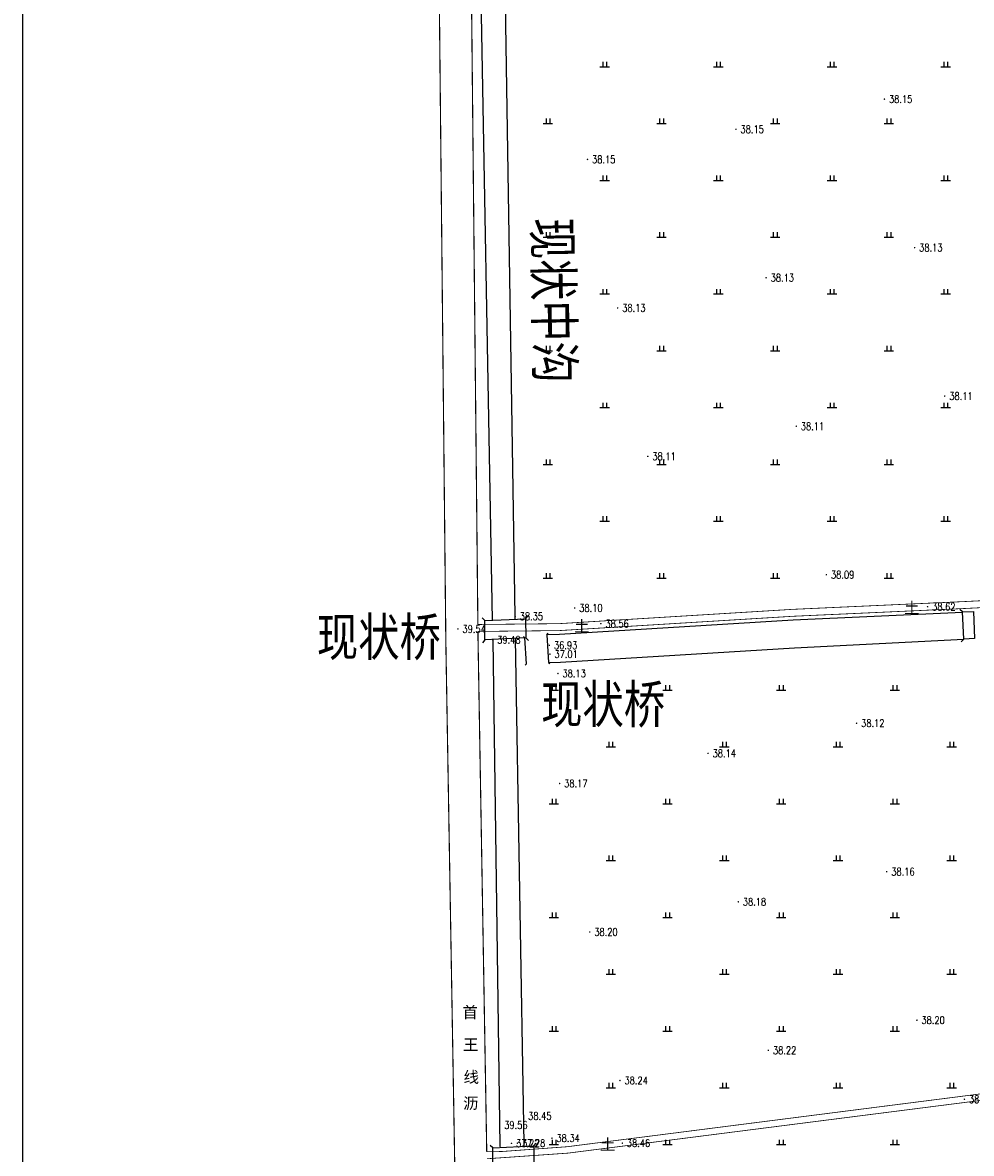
# Model space of a CAD drawing. Extents: x 456755 to 458049, y 3845626 to 3853218.
# Tile 42 of 80: x 456819 to 457069, y 3850129 to 3850428. Entities that reach past the tile are written whole.
import ezdxf
from ezdxf.enums import TextEntityAlignment as Align

# ---------------------------------------------------------------- set-up
doc = ezdxf.new("R2010")
doc.units = 0
doc.linetypes.add('X3', pattern=[5, 4, -1])
doc.layers.get('0').update_dxf_attribs({"linetype": 'CONTINUOUS'})
doc.layers.add('ASSIST', color=7, linetype='CONTINUOUS', plot=False)
for name, color, linetype in [('DLSS', 4, 'CONTINUOUS'), ('DMTZ', 3, 'CONTINUOUS'), ('GCD', 1, 'CONTINUOUS'), ('SXSS', 5, 'CONTINUOUS'), ('ZBTZ', 3, 'CONTINUOUS')]:
    doc.layers.add(name, color=color, linetype=linetype)
doc.styles.add('HZ', font='rs.shx', dxfattribs={"width": 0.8, "bigfont": 'hztxt.shx'})
doc.styles.add('仿宋体', font='仿宋_GB2312.ttf', dxfattribs={"width": 0.8})
doc.styles.add('黑体', font='simhei.ttf')
doc.linetypes.add('10411', pattern='A,2,[150,AAA.SHX,S=1,R=0,X=0,Y=1],2,[151,AAA.SHX,S=1,R=0,X=0,Y=3],1e-11', length=4)
doc.linetypes.add('8352', pattern='A,1.5,[145,AAA.SHX,S=1,R=0,X=0,Y=1],1.5,-1,3,-1', length=8)

# ---------------------------------------------------------------- blocks, each defined once
blk = doc.blocks.new('GC200')
at = {"linetype": 'Continuous', "const_width": 0.2, "flags": 128}
blk.add_lwpolyline([(-0.1, 0, 1), (0.1, 0, 1)], format="xyb", close=True, dxfattribs=at)
blk = doc.blocks.new('gc119')
for p, q in [((-1.25, 0), (1.25, 0)), ((-0.5, 1.3), (-0.5, 0)), ((0.5, 1.3), (0.5, 0))]:
    blk.add_line(p, q)

msp = doc.modelspace()

# ---------------------------------------------------------------- linework, layer by layer
at = {"linetype": 'Continuous'}
msp.add_lwpolyline([(456818.61, 3849689.88), (457866.43, 3849689.88), (457866.43, 3851171.64), (456818.61, 3851171.64)], close=True, dxfattribs=at)
at = {"layer": 'ASSIST', "linetype": 'Continuous', "elevation": -33.29, "flags": 128}
for points in [[(457069.64, 3850272.43), (457069.96, 3850265.26), (457067.08, 3850265.13), (457066.75, 3850272.3)], [(456940.66, 3850270.08), (456951.37, 3850270.52), (456951.43, 3850265.47), (456940.66, 3850264.93)], [(456942.78, 3850130.81), (456953.55, 3850131.36), (456953.61, 3850126.26), (456942.78, 3850125.58)]]:
    msp.add_lwpolyline(points, close=True, dxfattribs=at)
at = {"layer": 'DLSS', "linetype": 'Continuous'}
for p, q in [((456951.37, 3850270.52, -33.29), (456952.05, 3850271.26, -33.29)), ((457066.75, 3850272.3, -33.29), (457066.02, 3850272.97, -33.29)), ((456940.66, 3850270.08, -33.29), (456939.93, 3850270.76, -33.29)), ((456951.23, 3850265.46, -33.29), (456950.85, 3850265.79, -33.29)), ((456951.43, 3850265.47, -33.29), (456952.17, 3850264.79, -33.29)), ((456957.03, 3850266.29, -33.29), (456957.37, 3850266.67, -33.29)), ((457067.08, 3850265.13, -33.29), (457066.41, 3850264.39, -33.29)), ((456940.66, 3850264.93, -33.29), (456939.99, 3850264.18, -33.29)), ((456957.46, 3850258.99, -33.29), (456957.84, 3850258.66, -33.29)), ((456951.63, 3850258.65, -33.29), (456951.29, 3850258.28, -33.29)), ((456942.78, 3850130.81, -33.29), (456942.03, 3850131.48, -33.29)), ((456953.55, 3850131.36, -33.29), (456954.22, 3850132.11, -33.29))]:
    msp.add_line(p, q, dxfattribs=at)
at = {"layer": 'DLSS', "linetype": 'Continuous', "flags": 128}
for points, const_width, elevation in [([(456925.29, 3850503.54), (456926.78, 3850501.38), (456927.42, 3850499.86), (456927.96, 3850497.38), (456928.03, 3850493.33), (456930.35, 3850264.67), (456934.65, 3850011.68), (456938.19, 3849799), (456938.43, 3849784.12)], 0.3, -33.29), ([(456936.87, 3850460.25), (456938.81, 3850269)], 0.3, -33.29), ([(456938.83, 3850267.17), (456960.29, 3850267.39), (457021.99, 3850271.17), (457068.09, 3850273.26), (457121.74, 3850276), (457191.94, 3850279.24), (457253.34, 3850282.59), (457287.86, 3850285.04), (457297.62, 3850285.71), (457308.32, 3850285.82), (457382.7, 3850290.48)], 0.2, 5.26), ([(456938.83, 3850267.17), (456938.86, 3850264.78), (456941.15, 3850129.8)], 0.3, -33.29), ([(457402.44, 3850184.22), (457397.93, 3850183.37), (457384.46, 3850181.76), (457365.83, 3850180.71), (457343.16, 3850179.03), (457332.98, 3850177.18), (457303.81, 3850172.74), (457293.56, 3850172.1), (457287.74, 3850172.1), (457279.13, 3850170.9), (457220.29, 3850161.46), (457131.56, 3850151.98), (457082.35, 3850144.73), (456962.61, 3850129.44), (456950.52, 3850128.6), (456941.19, 3850127.95)], 0.2, 4.92)]:
    msp.add_lwpolyline(points, dxfattribs=dict(at, const_width=const_width, elevation=elevation))
at = {"layer": 'DLSS', "linetype": 'X3', "const_width": 0.2, "flags": 128}
for points, elevation in [([(456938.81, 3850269), (456960.18, 3850269.22), (457021.89, 3850273), (457068, 3850275.09), (457121.65, 3850277.83), (457191.85, 3850281.07), (457253.22, 3850284.42), (457287.74, 3850286.87), (457297.55, 3850287.54), (457308.26, 3850287.65), (457383.97, 3850292.39), (457535.02, 3850299.11), (457624.97, 3850305.72), (457665.24, 3850309.41)], 5.26), ([(457402.12, 3850185.9), (457397.67, 3850185.06), (457384.32, 3850183.47), (457365.71, 3850182.42), (457342.94, 3850180.73), (457332.69, 3850178.87), (457303.62, 3850174.44), (457293.5, 3850173.82), (457287.62, 3850173.82), (457278.88, 3850172.59), (457220.06, 3850163.16), (457131.34, 3850153.68), (457082.12, 3850146.43), (456962.4, 3850131.13), (456945.22, 3850129.87), (456941.15, 3850129.8)], 4.92)]:
    msp.add_lwpolyline(points, dxfattribs=dict(at, elevation=elevation))
at = {"layer": 'DLSS', "linetype": 'Continuous', "elevation": -33.29}
for points in [[(457067.08, 3850265.13), (457066.75, 3850272.3)], [(456940.66, 3850270.08), (456951.37, 3850270.52)], [(456951.43, 3850265.47), (456940.66, 3850264.93)], [(456951.63, 3850258.65), (456951.23, 3850265.46)], [(456957.03, 3850266.29), (456957.46, 3850258.99)], [(456942.78, 3850130.81), (456953.55, 3850131.36)]]:
    msp.add_lwpolyline(points, dxfattribs=at)
at = {"layer": 'DMTZ', "color": 5, "linetype": '10411', "flags": 128}
for points, elevation in [([(456939.17, 3850459.07), (456942.62, 3850270.17)], 6.05), ([(456948.66, 3850270.41), (456948.65, 3850271.17), (456945.8, 3850449.84), (456945.16, 3850454.84)], -33.29), ([(457066.76, 3850272.14), (457022.05, 3850270.11), (456960.33, 3850266.33), (456957.03, 3850266.29)], 5.26), ([(456942.72, 3850265.03), (456942.72, 3850264.94), (456944.65, 3850131.24), (456944.66, 3850130.91)], 6.05), ([(456951.06, 3850131.24), (456951.04, 3850131.85), (456948.75, 3850265.33)], -33.29), ([(456957.46, 3850258.99), (456960.59, 3850259.02), (457022.44, 3850262.81), (457067.15, 3850265.13)], 5.26)]:
    msp.add_lwpolyline(points, dxfattribs=dict(at, elevation=elevation))

# ---------------------------------------------------------------- block references
at = {"layer": 'GCD', "linetype": 'Continuous'}
ref = msp.add_blockref('GC200', (457046.15, 3850407.7, 4.85), dxfattribs=at)
ref.add_attrib('height', '38.15', dxfattribs={"linetype": 'Continuous', "height": 2, "style": 'HZ', "width": 0.8}).set_placement((457047.35, 3850407.7, -33.29), align=Align.MIDDLE_LEFT)
ref = msp.add_blockref('GC200', (457006.95, 3850399.74, 4.85), dxfattribs=at)
ref.add_attrib('height', '38.15', dxfattribs={"linetype": 'Continuous', "height": 2, "style": 'HZ', "width": 0.8}).set_placement((457008.15, 3850399.74, -33.29), align=Align.MIDDLE_LEFT)
ref = msp.add_blockref('GC200', (456967.75, 3850391.78, 4.85), dxfattribs=at)
ref.add_attrib('height', '38.15', dxfattribs={"linetype": 'Continuous', "height": 2, "style": 'HZ', "width": 0.8}).set_placement((456968.95, 3850391.78, -33.29), align=Align.MIDDLE_LEFT)
ref = msp.add_blockref('GC200', (457054.11, 3850368.5, 4.83), dxfattribs=at)
ref.add_attrib('height', '38.13', dxfattribs={"linetype": 'Continuous', "height": 2, "style": 'HZ', "width": 0.8}).set_placement((457055.31, 3850368.5, -33.29), align=Align.MIDDLE_LEFT)
ref = msp.add_blockref('GC200', (457014.91, 3850360.54, 4.83), dxfattribs=at)
ref.add_attrib('height', '38.13', dxfattribs={"linetype": 'Continuous', "height": 2, "style": 'HZ', "width": 0.8}).set_placement((457016.11, 3850360.54, -33.29), align=Align.MIDDLE_LEFT)
ref = msp.add_blockref('GC200', (456975.71, 3850352.58, 4.83), dxfattribs=at)
ref.add_attrib('height', '38.13', dxfattribs={"linetype": 'Continuous', "height": 2, "style": 'HZ', "width": 0.8}).set_placement((456976.91, 3850352.58, -33.29), align=Align.MIDDLE_LEFT)
ref = msp.add_blockref('GC200', (457062.07, 3850329.3, 4.82), dxfattribs=at)
ref.add_attrib('height', '38.11', dxfattribs={"linetype": 'Continuous', "height": 2, "style": 'HZ', "width": 0.8}).set_placement((457063.27, 3850329.3, -33.29), align=Align.MIDDLE_LEFT)
ref = msp.add_blockref('GC200', (457022.87, 3850321.34, 4.82), dxfattribs=at)
ref.add_attrib('height', '38.11', dxfattribs={"linetype": 'Continuous', "height": 2, "style": 'HZ', "width": 0.8}).set_placement((457024.07, 3850321.34, -33.29), align=Align.MIDDLE_LEFT)
ref = msp.add_blockref('GC200', (456983.67, 3850313.38, 4.82), dxfattribs=at)
ref.add_attrib('height', '38.11', dxfattribs={"linetype": 'Continuous', "height": 2, "style": 'HZ', "width": 0.8}).set_placement((456984.87, 3850313.38, -33.29), align=Align.MIDDLE_LEFT)
ref = msp.add_blockref('GC200', (457030.83, 3850282.14, 4.8), dxfattribs=at)
ref.add_attrib('height', '38.09', dxfattribs={"linetype": 'Continuous', "height": 2, "style": 'HZ', "width": 0.8}).set_placement((457032.03, 3850282.14, -33.29), align=Align.MIDDLE_LEFT)
ref = msp.add_blockref('GC200', (456964.36, 3850273.36, 4.8), dxfattribs=at)
ref.add_attrib('height', '38.10', dxfattribs={"linetype": 'Continuous', "height": 2, "style": 'HZ', "width": 0.8}).set_placement((456965.56, 3850273.36, -33.29), align=Align.MIDDLE_LEFT)
ref = msp.add_blockref('GC200', (457057.54, 3850273.69, 5.32), dxfattribs=at)
ref.add_attrib('height', '38.62', dxfattribs={"linetype": 'Continuous', "height": 2, "style": 'HZ', "width": 0.8}).set_placement((457058.74, 3850273.69, -33.29), align=Align.MIDDLE_LEFT)
ref = msp.add_blockref('GC200', (456948.65, 3850271.17, 5.06), dxfattribs=at)
ref.add_attrib('height', '38.35', dxfattribs={"linetype": 'Continuous', "height": 2, "style": 'HZ', "width": 0.8}).set_placement((456949.85, 3850271.17, -33.29), align=Align.MIDDLE_LEFT)
ref = msp.add_blockref('GC200', (456933.54, 3850267.82, 6.25), dxfattribs=at)
ref.add_attrib('height', '39.54', dxfattribs={"linetype": 'Continuous', "height": 2, "style": 'HZ', "width": 0.8}).set_placement((456934.74, 3850267.82, -33.29), align=Align.MIDDLE_LEFT)
ref = msp.add_blockref('GC200', (456971.28, 3850269.22, 5.26), dxfattribs=at)
ref.add_attrib('height', '38.56', dxfattribs={"linetype": 'Continuous', "height": 2, "style": 'HZ', "width": 0.8}).set_placement((456972.48, 3850269.22, -33.29), align=Align.MIDDLE_LEFT)
ref = msp.add_blockref('GC200', (456942.72, 3850264.94, 6.18), dxfattribs=at)
ref.add_attrib('height', '39.48', dxfattribs={"linetype": 'Continuous', "height": 2, "style": 'HZ', "width": 0.8}).set_placement((456943.92, 3850264.94, -33.29), align=Align.MIDDLE_LEFT)
ref = msp.add_blockref('GC200', (456957.69, 3850263.52, 3.64), dxfattribs=at)
ref.add_attrib('height', '36.93', dxfattribs={"linetype": 'Continuous', "height": 2, "style": 'HZ', "width": 0.8}).set_placement((456958.89, 3850263.52, -33.29), align=Align.MIDDLE_LEFT)
ref = msp.add_blockref('GC200', (456957.82, 3850261.17, 3.72), dxfattribs=at)
ref.add_attrib('height', '37.01', dxfattribs={"linetype": 'Continuous', "height": 2, "style": 'HZ', "width": 0.8}).set_placement((456959.02, 3850261.17, -33.29), align=Align.MIDDLE_LEFT)
ref = msp.add_blockref('GC200', (456959.94, 3850256.06, 4.83), dxfattribs=at)
ref.add_attrib('height', '38.13', dxfattribs={"linetype": 'Continuous', "height": 2, "style": 'HZ', "width": 0.8}).set_placement((456961.14, 3850256.06, -33.29), align=Align.MIDDLE_LEFT)
ref = msp.add_blockref('GC200', (457038.79, 3850242.94, 4.83), dxfattribs=at)
ref.add_attrib('height', '38.12', dxfattribs={"linetype": 'Continuous', "height": 2, "style": 'HZ', "width": 0.8}).set_placement((457039.99, 3850242.94, -33.29), align=Align.MIDDLE_LEFT)
ref = msp.add_blockref('GC200', (456999.59, 3850234.98, 4.85), dxfattribs=at)
ref.add_attrib('height', '38.14', dxfattribs={"linetype": 'Continuous', "height": 2, "style": 'HZ', "width": 0.8}).set_placement((457000.79, 3850234.98, -33.29), align=Align.MIDDLE_LEFT)
ref = msp.add_blockref('GC200', (456960.39, 3850227.02, 4.87), dxfattribs=at)
ref.add_attrib('height', '38.17', dxfattribs={"linetype": 'Continuous', "height": 2, "style": 'HZ', "width": 0.8}).set_placement((456961.59, 3850227.02, -33.29), align=Align.MIDDLE_LEFT)
ref = msp.add_blockref('GC200', (457046.75, 3850203.74, 4.87), dxfattribs=at)
ref.add_attrib('height', '38.16', dxfattribs={"linetype": 'Continuous', "height": 2, "style": 'HZ', "width": 0.8}).set_placement((457047.95, 3850203.74, -33.29), align=Align.MIDDLE_LEFT)
ref = msp.add_blockref('GC200', (457007.55, 3850195.78, 4.89), dxfattribs=at)
ref.add_attrib('height', '38.18', dxfattribs={"linetype": 'Continuous', "height": 2, "style": 'HZ', "width": 0.8}).set_placement((457008.75, 3850195.78, -33.29), align=Align.MIDDLE_LEFT)
ref = msp.add_blockref('GC200', (456968.35, 3850187.82, 4.91), dxfattribs=at)
ref.add_attrib('height', '38.20', dxfattribs={"linetype": 'Continuous', "height": 2, "style": 'HZ', "width": 0.8}).set_placement((456969.55, 3850187.82, -33.29), align=Align.MIDDLE_LEFT)
ref = msp.add_blockref('GC200', (457054.71, 3850164.54, 4.91), dxfattribs=at)
ref.add_attrib('height', '38.20', dxfattribs={"linetype": 'Continuous', "height": 2, "style": 'HZ', "width": 0.8}).set_placement((457055.91, 3850164.54, -33.29), align=Align.MIDDLE_LEFT)
ref = msp.add_blockref('GC200', (457015.51, 3850156.58, 4.93), dxfattribs=at)
ref.add_attrib('height', '38.22', dxfattribs={"linetype": 'Continuous', "height": 2, "style": 'HZ', "width": 0.8}).set_placement((457016.71, 3850156.58, -33.29), align=Align.MIDDLE_LEFT)
ref = msp.add_blockref('GC200', (456976.31, 3850148.62, 4.95), dxfattribs=at)
ref.add_attrib('height', '38.24', dxfattribs={"linetype": 'Continuous', "height": 2, "style": 'HZ', "width": 0.8}).set_placement((456977.51, 3850148.62, -33.29), align=Align.MIDDLE_LEFT)
ref = msp.add_blockref('GC200', (457067.27, 3850143.67, 5.16), dxfattribs=at)
ref.add_attrib('height', '38.45', dxfattribs={"linetype": 'Continuous', "height": 2, "style": 'HZ', "width": 0.8}).set_placement((457068.47, 3850143.67, -33.29), align=Align.MIDDLE_LEFT)
ref = msp.add_blockref('GC200', (456950.89, 3850139.25, 5.16), dxfattribs=at)
ref.add_attrib('height', '38.45', dxfattribs={"linetype": 'Continuous', "height": 2, "style": 'HZ', "width": 0.8}).set_placement((456952.09, 3850139.25, -33.29), align=Align.MIDDLE_LEFT)
ref = msp.add_blockref('GC200', (456944.57, 3850136.86, 6.26), dxfattribs=at)
ref.add_attrib('height', '39.56', dxfattribs={"linetype": 'Continuous', "height": 2, "style": 'HZ', "width": 0.8}).set_placement((456945.77, 3850136.86, -33.29), align=Align.MIDDLE_LEFT)
ref = msp.add_blockref('GC200', (456958.35, 3850133.39, 5.05), dxfattribs=at)
ref.add_attrib('height', '38.34', dxfattribs={"linetype": 'Continuous', "height": 2, "style": 'HZ', "width": 0.8}).set_placement((456959.55, 3850133.39, -33.29), align=Align.MIDDLE_LEFT)
ref = msp.add_blockref('GC200', (456947.69, 3850132.03, 3.93), dxfattribs=at)
ref.add_attrib('height', '37.22', dxfattribs={"linetype": 'Continuous', "height": 2, "style": 'HZ', "width": 0.8}).set_placement((456948.89, 3850132.03, -33.29), align=Align.MIDDLE_LEFT)
ref = msp.add_blockref('GC200', (456949.24, 3850132.07, 3.99), dxfattribs=at)
ref.add_attrib('height', '37.28', dxfattribs={"linetype": 'Continuous', "height": 2, "style": 'HZ', "width": 0.8}).set_placement((456950.44, 3850132.07, -33.29), align=Align.MIDDLE_LEFT)
ref = msp.add_blockref('GC200', (456976.94, 3850132.07, 5.17), dxfattribs=at)
ref.add_attrib('height', '38.46', dxfattribs={"linetype": 'Continuous', "height": 2, "style": 'HZ', "width": 0.8}).set_placement((456978.14, 3850132.07, -33.29), align=Align.MIDDLE_LEFT)
at = {"layer": 'ZBTZ', "linetype": 'Continuous'}
for p in [(456972.3, 3850416.26, -33.29), (457002.3, 3850416.26, -33.29), (457032.3, 3850416.26, -33.29), (457062.3, 3850416.26, -33.29), (456957.3, 3850401.26, -33.29), (456987.3, 3850401.26, -33.29), (457017.3, 3850401.26, -33.29), (457047.3, 3850401.26, -33.29), (456972.3, 3850386.26, -33.29), (457002.3, 3850386.26, -33.29), (457032.3, 3850386.26, -33.29), (457062.3, 3850386.26, -33.29), (456957.3, 3850371.26, -33.29), (456987.3, 3850371.26, -33.29), (457017.3, 3850371.26, -33.29), (457047.3, 3850371.26, -33.29), (456972.3, 3850356.26, -33.29), (457002.3, 3850356.26, -33.29), (457032.3, 3850356.26, -33.29), (457062.3, 3850356.26, -33.29), (456957.3, 3850341.26, -33.29), (456987.3, 3850341.26, -33.29), (457017.3, 3850341.26, -33.29), (457047.3, 3850341.26, -33.29), (456972.3, 3850326.26, -33.29), (457002.3, 3850326.26, -33.29), (457032.3, 3850326.26, -33.29), (457062.3, 3850326.26, -33.29), (456957.3, 3850311.26, -33.29), (456987.3, 3850311.26, -33.29), (457017.3, 3850311.26, -33.29), (457047.3, 3850311.26, -33.29), (456972.3, 3850296.26, -33.29), (457002.3, 3850296.26, -33.29), (457032.3, 3850296.26, -33.29), (457062.3, 3850296.26, -33.29), (456957.3, 3850281.26, -33.29), (456987.3, 3850281.26, -33.29), (457017.3, 3850281.26, -33.29), (457047.3, 3850281.26, -33.29), (456958.89, 3850251.68, -33.29), (456988.89, 3850251.68, -33.29), (457018.89, 3850251.68, -33.29), (457048.89, 3850251.68, -33.29), (456973.89, 3850236.68, -33.29), (457003.89, 3850236.68, -33.29), (457033.89, 3850236.68, -33.29), (457063.89, 3850236.68, -33.29), (456958.89, 3850221.68, -33.29), (456988.89, 3850221.68, -33.29), (457018.89, 3850221.68, -33.29), (457048.89, 3850221.68, -33.29), (456973.89, 3850206.68, -33.29), (457003.89, 3850206.68, -33.29), (457033.89, 3850206.68, -33.29), (457063.89, 3850206.68, -33.29), (456958.89, 3850191.68, -33.29), (456988.89, 3850191.68, -33.29), (457018.89, 3850191.68, -33.29), (457048.89, 3850191.68, -33.29), (456973.89, 3850176.68, -33.29), (457003.89, 3850176.68, -33.29), (457033.89, 3850176.68, -33.29), (457063.89, 3850176.68, -33.29), (456958.89, 3850161.68, -33.29), (456988.89, 3850161.68, -33.29), (457018.89, 3850161.68, -33.29), (457048.89, 3850161.68, -33.29), (456973.89, 3850146.68, -33.29), (457003.89, 3850146.68, -33.29), (457033.89, 3850146.68, -33.29), (457063.89, 3850146.68, -33.29), (456958.89, 3850131.68, -33.29), (456988.89, 3850131.68, -33.29), (457018.89, 3850131.68, -33.29), (457048.89, 3850131.68, -33.29)]:
    msp.add_blockref('gc119', p, dxfattribs=at)

# ---------------------------------------------------------------- texts
at = {"layer": 'DLSS', "linetype": 'Continuous', "style": '黑体'}
for p in [(457053.38, 3850273.55, -33.29), (456966.25, 3850268.71, -33.29), (456973.08, 3850131.84, -33.29)]:
    msp.add_text('土', height=3, dxfattribs=at).set_placement(p, align=Align.MIDDLE)
at = {"layer": 'DLSS', "color": 1, "linetype": 'X3', "style": '仿宋体', "width": 0.8}
for p in [(456896.3, 3850260.72, -33.29), (456955.51, 3850242.96, -33.29)]:
    msp.add_text('现状桥', height=10, dxfattribs=at).set_placement(p)
at = {"layer": 'DLSS', "linetype": 'Continuous', "style": '黑体'}
for s, p in [('首', (456934.74, 3850165.12, -33.29)), ('王', (456934.88, 3850156.57, -33.29)), ('线', (456935.02, 3850148.02, -33.29)), ('沥', (456934.9, 3850141.12, -33.29))]:
    msp.add_text(s, height=3, dxfattribs=at).set_placement(p)
at = {"layer": 'SXSS', "linetype": '8352', "style": '仿宋体', "width": 0.8}
msp.add_text('现状中沟', height=10, rotation=271.0216, dxfattribs=at).set_placement((456953.45, 3850376.31, -33.29))

doc.saveas('drawing.dxf')
